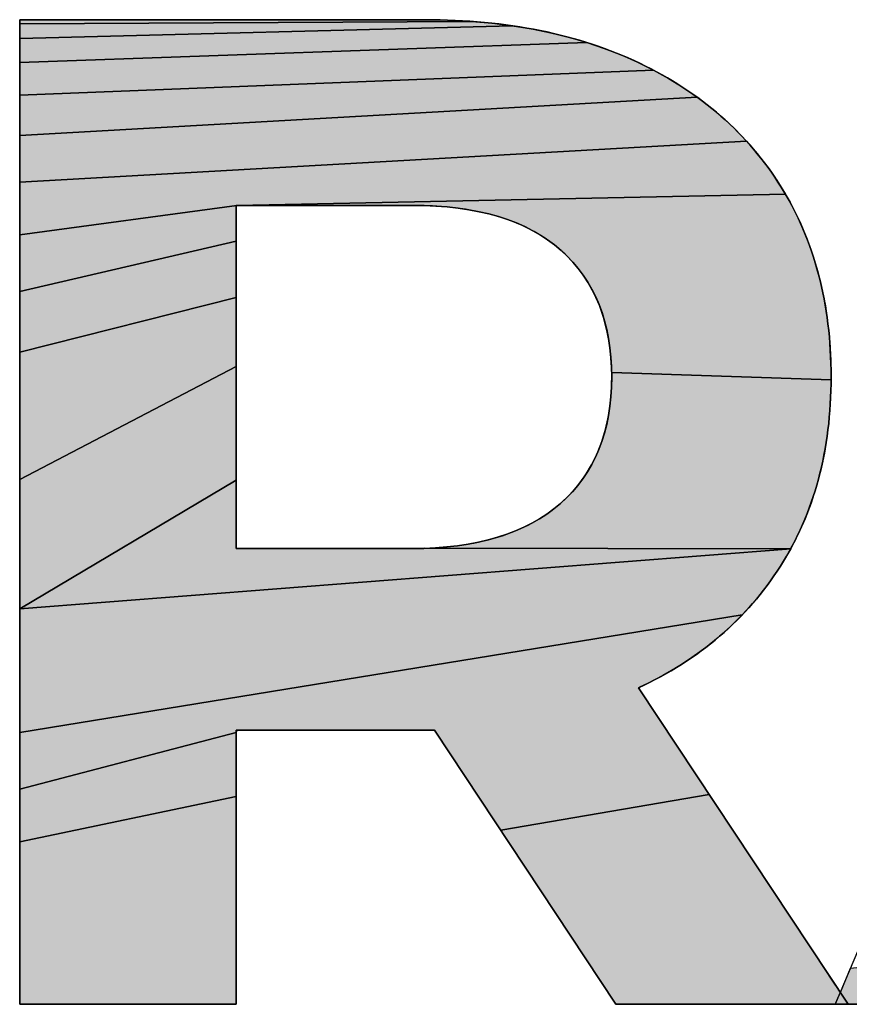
# Model space of a CAD drawing. Header units: millimetres. Extents: x 0 to 594, y 0 to 420.
# Tile 19 of 32: x 539.25 to 541.43, y 75.35 to 77.94. Entities that reach past the tile are written whole.
import ezdxf

# ---------------------------------------------------------------- set-up
doc = ezdxf.new("R2010")
doc.units = ezdxf.units.MM
doc.header["$LTSCALE"] = 32.67
doc.layers.add('00_TOPRB0400WD-FORMAT', color=7, linetype='CONTINUOUS')

# ---------------------------------------------------------------- blocks, each defined once
blk = doc.blocks.new('MXON2_BL1', base_point=(539.2174, 80.0821))
at = {"layer": '00_TOPRB0400WD-FORMAT', "linetype": 'Continuous'}
for points in [[(540.3821, 77.9367), (540.437, 77.9337), (539.2506, 77.9273), (539.2506, 77.9361), (539.2508, 77.938), (539.2584, 77.938), (539.2772, 77.938), (539.306, 77.938), (539.3438, 77.938), (539.3894, 77.938), (539.4999, 77.938), (539.6286, 77.938), (539.7671, 77.938), (539.9064, 77.938), (540.038, 77.938), (540.1531, 77.938), (540.2017, 77.938), (540.243, 77.938), (540.2758, 77.938), (540.299, 77.938), (540.3258, 77.938)], [(540.4906, 77.9289), (540.5429, 77.9223), (539.2506, 77.889), (539.2506, 77.9273), (540.437, 77.9337)], [(540.6919, 77.8919), (540.739, 77.8782), (539.2506, 77.8257), (539.2506, 77.889), (540.5429, 77.9223), (540.5939, 77.9139), (540.6436, 77.9038)], [(540.8723, 77.8265), (540.9139, 77.8059), (539.2506, 77.7398), (539.2506, 77.8257), (540.739, 77.8782), (540.7847, 77.8628), (540.8291, 77.8455)], [(540.9922, 77.76), (541.0287, 77.7349), (539.2506, 77.6341), (539.2506, 77.7398), (540.9139, 77.8059), (540.9539, 77.7837)], [(541.1283, 77.6505), (541.1581, 77.6194), (539.2506, 77.5113), (539.2506, 77.6341), (541.0287, 77.7349), (541.0636, 77.7083), (541.0968, 77.6801)], [(541.2375, 77.5173), (541.2605, 77.4803), (539.8204, 77.4509), (539.2506, 77.3738), (539.2506, 77.5113), (541.1581, 77.6194), (541.1863, 77.5869), (541.2127, 77.5528)], [(539.8204, 77.4509), (541.2605, 77.4803), (541.2815, 77.4421), (541.3005, 77.4026), (541.3175, 77.3619), (541.3325, 77.32), (541.3454, 77.2769), (541.3563, 77.2327), (541.3652, 77.1872), (541.372, 77.1405), (541.3768, 77.0926), (541.3796, 77.0435), (541.3803, 76.9933), (540.8044, 77.0119), (540.8026, 77.0505), (540.7985, 77.0875), (540.792, 77.1228), (540.7832, 77.1565), (540.7721, 77.1884), (540.7587, 77.2187), (540.743, 77.2474), (540.725, 77.2743), (540.7046, 77.2996), (540.6819, 77.3232), (540.657, 77.345), (540.6299, 77.3648), (540.6006, 77.3826), (540.5691, 77.3983), (540.5354, 77.412), (540.4995, 77.4236), (540.4614, 77.4332), (540.4211, 77.4407), (540.3787, 77.4461), (540.334, 77.4495), (540.2872, 77.4509), (540.2719, 77.4509), (540.26, 77.4509), (540.2435, 77.4509), (540.2232, 77.4509), (540.1994, 77.4509), (540.144, 77.4509), (540.0818, 77.4509), (540.0174, 77.4509), (539.9552, 77.4509), (539.8998, 77.4509), (539.876, 77.4509), (539.8557, 77.4509), (539.8392, 77.4509), (539.8273, 77.4509)], [(539.8189, 77.3939), (539.8189, 77.3572), (539.2506, 77.2245), (539.2506, 77.3738), (539.8204, 77.4509), (539.8189, 77.4504), (539.8189, 77.4473), (539.8189, 77.4415), (539.8189, 77.4223)], [(539.8189, 77.2639), (539.8189, 77.2094), (539.2506, 77.0659), (539.2506, 77.2245), (539.8189, 77.3572), (539.8189, 77.3135)], [(539.8189, 77.1511), (539.8189, 77.0276), (539.2506, 76.7315), (539.2506, 77.0659), (539.8189, 77.2094)], [(539.8189, 76.7839), (539.8189, 76.73), (539.2506, 76.3918), (539.2506, 76.7315), (539.8189, 77.0276), (539.8189, 76.9023), (539.8189, 76.8417)], [(540.8039, 76.9724), (540.8044, 77.0119), (541.3803, 76.9933), (541.379, 76.9434), (541.3756, 76.8947), (541.3701, 76.8472), (541.3626, 76.801), (541.353, 76.7561), (541.3414, 76.7123), (541.3277, 76.6698), (541.3119, 76.6285), (541.2941, 76.5885), (541.2742, 76.5497), (540.3138, 76.5509), (540.3587, 76.5534), (540.4017, 76.558), (540.4425, 76.5646), (540.4812, 76.5732), (540.5179, 76.5839), (540.5524, 76.5967), (540.5849, 76.6116), (540.6153, 76.6285), (540.6436, 76.6475), (540.6699, 76.6685), (540.6938, 76.6914), (540.7155, 76.7159), (540.7347, 76.7421), (540.7516, 76.77), (540.7662, 76.7995), (540.7784, 76.8308), (540.7883, 76.8636), (540.7959, 76.8982), (540.8011, 76.9345)], [(540.2803, 76.5504), (540.2905, 76.5504), (540.3138, 76.5509), (541.2742, 76.5497), (539.2506, 76.3918), (539.8189, 76.73), (539.8189, 76.6811), (539.8189, 76.6384), (539.8189, 76.6028), (539.8189, 76.5756), (539.8189, 76.5578), (539.8189, 76.5528), (539.8189, 76.5505), (539.821, 76.5504), (539.8287, 76.5504), (539.8413, 76.5504), (539.8583, 76.5504), (539.8792, 76.5504), (539.9035, 76.5504), (539.9304, 76.5504), (539.9902, 76.5504), (540.0542, 76.5504), (540.1179, 76.5504), (540.1768, 76.5504), (540.203, 76.5504), (540.2263, 76.5504), (540.2461, 76.5504), (540.262, 76.5504), (540.2732, 76.5504), (540.2794, 76.5504)], [(541.1758, 76.4078), (541.1469, 76.376), (539.2506, 76.068), (539.2506, 76.3918), (541.2742, 76.5497), (541.2523, 76.5121), (541.2285, 76.4758), (541.203, 76.441)], [(539.8203, 76.0741), (539.8189, 76.0674), (539.2506, 75.9186), (539.2506, 76.068), (541.1469, 76.376), (541.1164, 76.3458), (541.0843, 76.3171), (541.0504, 76.2899), (541.0149, 76.2642), (540.9777, 76.2401), (540.9389, 76.2174), (540.8984, 76.1963), (540.8775, 76.1863), (540.8768, 76.1814), (540.885, 76.1692), (540.8984, 76.1488), (540.9167, 76.1212), (540.9392, 76.0872), (540.9947, 76.0035), (541.0602, 75.9046), (540.5132, 75.8116), (540.455, 75.8995), (540.4049, 75.9753), (540.3665, 76.0333), (540.353, 76.0537), (540.3439, 76.0674), (540.3398, 76.0737), (540.3395, 76.0741), (540.3385, 76.0741), (540.3366, 76.0741), (540.3341, 76.0741), (540.331, 76.0741), (540.3277, 76.0741), (540.3242, 76.0741), (540.321, 76.0741), (540.3181, 76.0741), (540.3157, 76.0741), (540.3141, 76.0741), (540.3136, 76.0741), (540.3028, 76.0741), (540.273, 76.0741), (540.2283, 76.0741), (540.1727, 76.0741), (540.1104, 76.0741), (540.0452, 76.0741), (539.9814, 76.0741), (539.923, 76.0741), (539.874, 76.0741), (539.8384, 76.0741)], [(539.8189, 75.9753), (539.8189, 75.8995), (539.2506, 75.7812), (539.2506, 75.9186), (539.8189, 76.0674), (539.8189, 76.0333)], [(539.8189, 75.8116), (539.8189, 75.7177), (539.8189, 75.6235), (539.8189, 75.535), (539.8189, 75.4581), (539.8189, 75.3987), (539.8189, 75.3626), (539.8189, 75.3552), (539.8178, 75.3544), (539.7987, 75.3544), (539.7591, 75.3544), (539.7037, 75.3544), (539.6372, 75.3544), (539.5642, 75.3544), (539.4894, 75.3544), (539.4174, 75.3544), (539.3528, 75.3544), (539.3004, 75.3544), (539.2648, 75.3544), (539.2507, 75.3544), (539.2506, 75.3563), (539.2506, 75.3652), (539.2506, 75.4034), (539.2506, 75.4668), (539.2506, 75.5526), (539.2506, 75.6583), (539.2506, 75.7812), (539.8189, 75.8995)], [(541.0602, 75.9046), (541.1314, 75.7971), (541.2038, 75.6879), (541.2727, 75.5838), (541.3338, 75.4916), (541.3825, 75.4182), (541.4007, 75.3906), (541.4142, 75.3702), (541.4224, 75.3579), (541.4246, 75.3544), (541.4094, 75.3544), (541.3713, 75.3544), (541.3151, 75.3544), (541.246, 75.3544), (541.1688, 75.3544), (541.0886, 75.3544), (541.0103, 75.3544), (540.939, 75.3544), (540.8797, 75.3544), (540.8372, 75.3544), (540.8167, 75.3544), (540.8151, 75.3552), (540.8102, 75.3626), (540.8004, 75.3774), (540.7863, 75.3987), (540.747, 75.4581), (540.6961, 75.535), (540.6376, 75.6235), (540.5753, 75.7177), (540.5132, 75.8116)], [(542.0124, 75.4501), (541.992, 75.3981), (541.9788, 75.3646), (541.9746, 75.3544), (541.9573, 75.3544), (541.9167, 75.3544), (541.858, 75.3544), (541.7867, 75.3544), (541.7082, 75.3544), (541.6281, 75.3544), (541.5517, 75.3544), (541.4844, 75.3544), (541.4319, 75.3544), (541.3993, 75.3544), (541.3923, 75.3544), (541.3931, 75.3585), (541.3981, 75.3703), (541.4063, 75.3896), (541.4315, 75.449), (542.038, 75.5152)]]:
    blk.add_hatch(color=2, dxfattribs=at).paths.add_polyline_path(points)
at = {"layer": '00_TOPRB0400WD-FORMAT', "color": 2, "linetype": 'Continuous'}
for points in [[(540.3821, 77.9367), (540.437, 77.9337), (539.2506, 77.9273), (539.2506, 77.9361), (539.2508, 77.938), (539.2584, 77.938), (539.2772, 77.938), (539.306, 77.938), (539.3438, 77.938), (539.3894, 77.938), (539.4999, 77.938), (539.6286, 77.938), (539.7671, 77.938), (539.9064, 77.938), (540.038, 77.938), (540.1531, 77.938), (540.2017, 77.938), (540.243, 77.938), (540.2758, 77.938), (540.299, 77.938), (540.3258, 77.938), (540.3821, 77.9367)], [(540.4906, 77.9289), (540.5429, 77.9223), (539.2506, 77.889), (539.2506, 77.9273), (540.437, 77.9337), (540.4906, 77.9289)], [(540.6919, 77.8919), (540.739, 77.8782), (539.2506, 77.8257), (539.2506, 77.889), (540.5429, 77.9223), (540.5939, 77.9139), (540.6436, 77.9038), (540.6919, 77.8919)], [(540.8723, 77.8265), (540.9139, 77.8059), (539.2506, 77.7398), (539.2506, 77.8257), (540.739, 77.8782), (540.7847, 77.8628), (540.8291, 77.8455), (540.8723, 77.8265)], [(540.9922, 77.76), (541.0287, 77.7349), (539.2506, 77.6341), (539.2506, 77.7398), (540.9139, 77.8059), (540.9539, 77.7837), (540.9922, 77.76)], [(541.1283, 77.6505), (541.1581, 77.6194), (539.2506, 77.5113), (539.2506, 77.6341), (541.0287, 77.7349), (541.0636, 77.7083), (541.0968, 77.6801), (541.1283, 77.6505)], [(541.2375, 77.5173), (541.2605, 77.4803), (539.8204, 77.4509), (539.2506, 77.3738), (539.2506, 77.5113), (541.1581, 77.6194), (541.1863, 77.5869), (541.2127, 77.5528), (541.2375, 77.5173)], [(539.8204, 77.4509), (541.2605, 77.4803), (541.2815, 77.4421), (541.3005, 77.4026), (541.3175, 77.3619), (541.3325, 77.32), (541.3454, 77.2769), (541.3563, 77.2327), (541.3652, 77.1872), (541.372, 77.1405), (541.3768, 77.0926), (541.3796, 77.0435), (541.3803, 76.9933), (540.8044, 77.0119), (540.8026, 77.0505), (540.7985, 77.0875), (540.792, 77.1228), (540.7832, 77.1565), (540.7721, 77.1884), (540.7587, 77.2187), (540.743, 77.2474), (540.725, 77.2743), (540.7046, 77.2996), (540.6819, 77.3232), (540.657, 77.345), (540.6299, 77.3648), (540.6006, 77.3826), (540.5691, 77.3983), (540.5354, 77.412), (540.4995, 77.4236), (540.4614, 77.4332), (540.4211, 77.4407), (540.3787, 77.4461), (540.334, 77.4495), (540.2872, 77.4509), (540.2719, 77.4509), (540.26, 77.4509), (540.2435, 77.4509), (540.2232, 77.4509), (540.1994, 77.4509), (540.144, 77.4509), (540.0818, 77.4509), (540.0174, 77.4509), (539.9552, 77.4509), (539.8998, 77.4509), (539.876, 77.4509), (539.8557, 77.4509), (539.8392, 77.4509), (539.8273, 77.4509), (539.8204, 77.4509)], [(539.8189, 77.3939), (539.8189, 77.3572), (539.2506, 77.2245), (539.2506, 77.3738), (539.8204, 77.4509), (539.8189, 77.4504), (539.8189, 77.4473), (539.8189, 77.4415), (539.8189, 77.4223), (539.8189, 77.3939)], [(539.8189, 77.2639), (539.8189, 77.2094), (539.2506, 77.0659), (539.2506, 77.2245), (539.8189, 77.3572), (539.8189, 77.3135), (539.8189, 77.2639)], [(539.8189, 77.1511), (539.8189, 77.0276), (539.2506, 76.7315), (539.2506, 77.0659), (539.8189, 77.2094), (539.8189, 77.1511)], [(539.8189, 76.7839), (539.8189, 76.73), (539.2506, 76.3918), (539.2506, 76.7315), (539.8189, 77.0276), (539.8189, 76.9023), (539.8189, 76.8417), (539.8189, 76.7839)], [(540.8039, 76.9724), (540.8044, 77.0119), (541.3803, 76.9933), (541.379, 76.9434), (541.3756, 76.8947), (541.3701, 76.8472), (541.3626, 76.801), (541.353, 76.7561), (541.3414, 76.7123), (541.3277, 76.6698), (541.3119, 76.6285), (541.2941, 76.5885), (541.2742, 76.5497), (540.3138, 76.5509), (540.3587, 76.5534), (540.4017, 76.558), (540.4425, 76.5646), (540.4812, 76.5732), (540.5179, 76.5839), (540.5524, 76.5967), (540.5849, 76.6116), (540.6153, 76.6285), (540.6436, 76.6475), (540.6699, 76.6685), (540.6938, 76.6914), (540.7155, 76.7159), (540.7347, 76.7421), (540.7516, 76.77), (540.7662, 76.7995), (540.7784, 76.8308), (540.7883, 76.8636), (540.7959, 76.8982), (540.8011, 76.9345), (540.8039, 76.9724)], [(540.2803, 76.5504), (540.2905, 76.5504), (540.3138, 76.5509), (541.2742, 76.5497), (539.2506, 76.3918), (539.8189, 76.73), (539.8189, 76.6811), (539.8189, 76.6384), (539.8189, 76.6028), (539.8189, 76.5756), (539.8189, 76.5578), (539.8189, 76.5528), (539.8189, 76.5505), (539.821, 76.5504), (539.8287, 76.5504), (539.8413, 76.5504), (539.8583, 76.5504), (539.8792, 76.5504), (539.9035, 76.5504), (539.9304, 76.5504), (539.9902, 76.5504), (540.0542, 76.5504), (540.1179, 76.5504), (540.1768, 76.5504), (540.203, 76.5504), (540.2263, 76.5504), (540.2461, 76.5504), (540.262, 76.5504), (540.2732, 76.5504), (540.2794, 76.5504), (540.2803, 76.5504)], [(541.1758, 76.4078), (541.1469, 76.376), (539.2506, 76.068), (539.2506, 76.3918), (541.2742, 76.5497), (541.2523, 76.5121), (541.2285, 76.4758), (541.203, 76.441), (541.1758, 76.4078)], [(539.8203, 76.0741), (539.8189, 76.0674), (539.2506, 75.9186), (539.2506, 76.068), (541.1469, 76.376), (541.1164, 76.3458), (541.0843, 76.3171), (541.0504, 76.2899), (541.0149, 76.2642), (540.9777, 76.2401), (540.9389, 76.2174), (540.8984, 76.1963), (540.8775, 76.1863), (540.8768, 76.1814), (540.885, 76.1692), (540.8984, 76.1488), (540.9167, 76.1212), (540.9392, 76.0872), (540.9947, 76.0035), (541.0602, 75.9046), (540.5132, 75.8116), (540.455, 75.8995), (540.4049, 75.9753), (540.3665, 76.0333), (540.353, 76.0537), (540.3439, 76.0674), (540.3398, 76.0737), (540.3395, 76.0741), (540.3385, 76.0741), (540.3366, 76.0741), (540.3341, 76.0741), (540.331, 76.0741), (540.3277, 76.0741), (540.3242, 76.0741), (540.321, 76.0741), (540.3181, 76.0741), (540.3157, 76.0741), (540.3141, 76.0741), (540.3136, 76.0741), (540.3028, 76.0741), (540.273, 76.0741), (540.2283, 76.0741), (540.1727, 76.0741), (540.1104, 76.0741), (540.0452, 76.0741), (539.9814, 76.0741), (539.923, 76.0741), (539.874, 76.0741), (539.8384, 76.0741), (539.8203, 76.0741)], [(539.8189, 75.9753), (539.8189, 75.8995), (539.2506, 75.7812), (539.2506, 75.9186), (539.8189, 76.0674), (539.8189, 76.0333), (539.8189, 75.9753)], [(539.8189, 75.8116), (539.8189, 75.7177), (539.8189, 75.6235), (539.8189, 75.535), (539.8189, 75.4581), (539.8189, 75.3987), (539.8189, 75.3626), (539.8189, 75.3552), (539.8178, 75.3544), (539.7987, 75.3544), (539.7591, 75.3544), (539.7037, 75.3544), (539.6372, 75.3544), (539.5642, 75.3544), (539.4894, 75.3544), (539.4174, 75.3544), (539.3528, 75.3544), (539.3004, 75.3544), (539.2648, 75.3544), (539.2507, 75.3544), (539.2506, 75.3563), (539.2506, 75.3652), (539.2506, 75.4034), (539.2506, 75.4668), (539.2506, 75.5526), (539.2506, 75.6583), (539.2506, 75.7812), (539.8189, 75.8995), (539.8189, 75.8116)], [(541.0602, 75.9046), (541.1314, 75.7971), (541.2038, 75.6879), (541.2727, 75.5838), (541.3338, 75.4916), (541.3825, 75.4182), (541.4007, 75.3906), (541.4142, 75.3702), (541.4224, 75.3579), (541.4246, 75.3544), (541.4094, 75.3544), (541.3713, 75.3544), (541.3151, 75.3544), (541.246, 75.3544), (541.1688, 75.3544), (541.0886, 75.3544), (541.0103, 75.3544), (540.939, 75.3544), (540.8797, 75.3544), (540.8372, 75.3544), (540.8167, 75.3544), (540.8151, 75.3552), (540.8102, 75.3626), (540.8004, 75.3774), (540.7863, 75.3987), (540.747, 75.4581), (540.6961, 75.535), (540.6376, 75.6235), (540.5753, 75.7177), (540.5132, 75.8116), (541.0602, 75.9046)], [(542.0124, 75.4501), (541.992, 75.3981), (541.9788, 75.3646), (541.9746, 75.3544), (541.9573, 75.3544), (541.9167, 75.3544), (541.858, 75.3544), (541.7867, 75.3544), (541.7082, 75.3544), (541.6281, 75.3544), (541.5517, 75.3544), (541.4844, 75.3544), (541.4319, 75.3544), (541.3993, 75.3544), (541.3923, 75.3544), (541.3931, 75.3585), (541.3981, 75.3703), (541.4063, 75.3896), (541.4315, 75.449), (542.038, 75.5152), (542.0124, 75.4501)]]:
    blk.add_lwpolyline(points, dxfattribs=at)
at = {"layer": '00_TOPRB0400WD-FORMAT', "color": 7, "linetype": 'Continuous'}
for points, knots in [([(540.3136, 76.0741), (540.3136, 76.0741), (539.8189, 76.0741), (539.8189, 76.0741), (539.8189, 76.0741), (539.8189, 75.3544), (539.8189, 75.3544), (539.8189, 75.3544), (539.2506, 75.3544), (539.2506, 75.3544), (539.2506, 75.3544), (539.2506, 77.938), (539.2506, 77.938), (539.2506, 77.938), (540.3136, 77.938), (540.3136, 77.938), (540.5301, 77.938), (540.7183, 77.8999), (540.8783, 77.8237), (541.0383, 77.7474), (541.1619, 77.639), (541.2492, 77.499), (541.3365, 77.3587), (541.3803, 77.1924), (541.3803, 77.0005), (541.3803, 76.8086), (541.336, 76.6431), (541.2473, 76.5042), (541.1589, 76.3652), (541.0346, 76.2587), (540.8745, 76.1849), (540.8745, 76.1849), (541.4247, 75.3544), (541.4247, 75.3544), (541.4247, 75.3544), (540.8156, 75.3544), (540.8156, 75.3544), (540.8156, 75.3544), (540.3395, 76.0741), (540.3395, 76.0741), (540.3395, 76.0741), (540.3136, 76.0741), (540.3136, 76.0741)], [0, 0, 0, 0, 1, 1, 1, 2, 2, 2, 3, 3, 3, 4, 4, 4, 5, 5, 5, 6, 6, 6, 7, 7, 7, 8, 8, 8, 9, 9, 9, 10, 10, 10, 11, 11, 11, 12, 12, 12, 13, 13, 13, 14, 14, 14, 14]), ([(540.3136, 76.0741), (540.3136, 76.0741), (540.3395, 76.0741), (540.3395, 76.0741), (540.3395, 76.0741), (540.8156, 75.3544), (540.8156, 75.3544), (540.8156, 75.3544), (541.4247, 75.3544), (541.4247, 75.3544), (541.4247, 75.3544), (540.8745, 76.1849), (540.8745, 76.1849), (541.0346, 76.2587), (541.1589, 76.3652), (541.2473, 76.5042), (541.336, 76.6431), (541.3803, 76.8086), (541.3803, 77.0005), (541.3803, 77.1924), (541.3365, 77.3587), (541.2492, 77.499), (541.1619, 77.639), (541.0383, 77.7474), (540.8783, 77.8237), (540.7183, 77.8999), (540.5301, 77.938), (540.3136, 77.938), (540.3136, 77.938), (539.2506, 77.938), (539.2506, 77.938), (539.2506, 77.938), (539.2506, 75.3544), (539.2506, 75.3544), (539.2506, 75.3544), (539.8189, 75.3544), (539.8189, 75.3544), (539.8189, 75.3544), (539.8189, 76.0741), (539.8189, 76.0741), (539.8189, 76.0741), (540.3136, 76.0741), (540.3136, 76.0741)], [0, 0, 0, 0, 1, 1, 1, 2, 2, 2, 3, 3, 3, 4, 4, 4, 5, 5, 5, 6, 6, 6, 7, 7, 7, 8, 8, 8, 9, 9, 9, 10, 10, 10, 11, 11, 11, 12, 12, 12, 13, 13, 13, 14, 14, 14, 14]), ([(542.1924, 75.9081), (542.1924, 75.9081), (541.9748, 75.3544), (541.9748, 75.3544), (541.9748, 75.3544), (541.3914, 75.3544), (541.3914, 75.3544), (541.3914, 75.3544), (542.4876, 77.938), (542.4876, 77.938), (542.4876, 77.938), (543.0488, 77.938), (543.0488, 77.938), (543.0488, 77.938), (544.145, 75.3544), (544.145, 75.3544), (544.145, 75.3544), (543.5508, 75.3544), (543.5508, 75.3544), (543.5508, 75.3544), (543.3329, 75.9081), (543.3329, 75.9081), (543.3329, 75.9081), (542.1924, 75.9081), (542.1924, 75.9081)], [0, 0, 0, 0, 1, 1, 1, 2, 2, 2, 3, 3, 3, 4, 4, 4, 5, 5, 5, 6, 6, 6, 7, 7, 7, 8, 8, 8, 8]), ([(540.6699, 76.6685), (540.7596, 76.7472), (540.8045, 76.8578), (540.8045, 77.0005), (540.8045, 77.1432), (540.7602, 77.2541), (540.6715, 77.3327), (540.5831, 77.4114), (540.4525, 77.4509), (540.2803, 77.4509), (540.2803, 77.4509), (539.8189, 77.4509), (539.8189, 77.4509), (539.8189, 77.4509), (539.8189, 76.5504), (539.8189, 76.5504), (539.8189, 76.5504), (540.2803, 76.5504), (540.2803, 76.5504), (540.4501, 76.5504), (540.5799, 76.5896), (540.6699, 76.6685)], [0, 0, 0, 0, 1, 1, 1, 2, 2, 2, 3, 3, 3, 4, 4, 4, 5, 5, 5, 6, 6, 6, 7, 7, 7, 7]), ([(540.6699, 76.6685), (540.5799, 76.5896), (540.4501, 76.5504), (540.2803, 76.5504), (540.2803, 76.5504), (539.8189, 76.5504), (539.8189, 76.5504), (539.8189, 76.5504), (539.8189, 77.4509), (539.8189, 77.4509), (539.8189, 77.4509), (540.2803, 77.4509), (540.2803, 77.4509), (540.4525, 77.4509), (540.5831, 77.4114), (540.6715, 77.3327), (540.7602, 77.2541), (540.8045, 77.1432), (540.8045, 77.0005), (540.8045, 76.8578), (540.7596, 76.7472), (540.6699, 76.6685)], [0, 0, 0, 0, 1, 1, 1, 2, 2, 2, 3, 3, 3, 4, 4, 4, 5, 5, 5, 6, 6, 6, 7, 7, 7, 7])]:
    blk.add_open_spline(points, degree=3, knots=knots, dxfattribs=at)

msp = doc.modelspace()

# ---------------------------------------------------------------- block references
at = {"layer": '00_TOPRB0400WD-FORMAT', "color": 2, "linetype": 'Continuous'}
msp.add_blockref('MXON2_BL1', (539.217377, 80.082104), dxfattribs=at)

doc.saveas('drawing.dxf')
